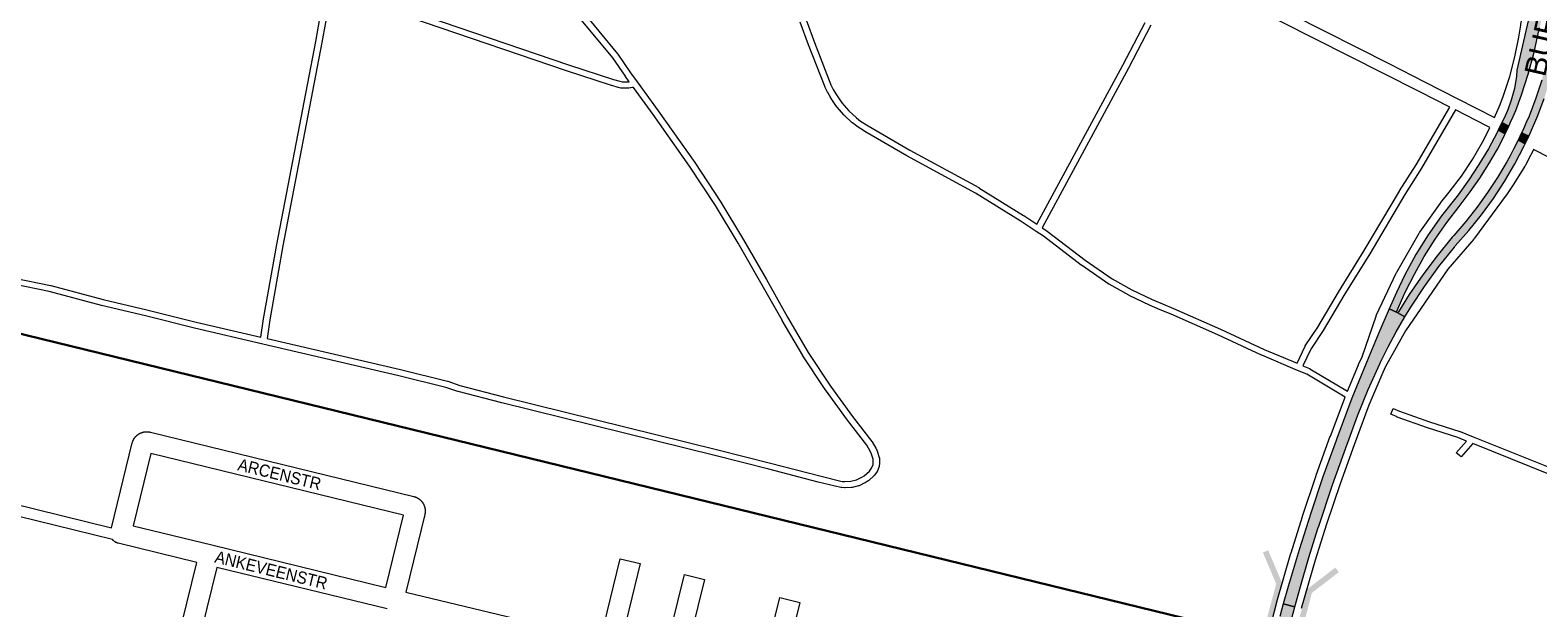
# Paper-space layout 'Layout1' of a CAD drawing. Header units: metres. Extents: x 123097 to 144122, y 392739 to 407589.
# Tile 23 of 256: x 128602 to 129557, y 397987 to 398353. Entities that reach past the tile are written whole.
import ezdxf
from ezdxf.enums import TextEntityAlignment as Align

# ---------------------------------------------------------------- set-up
doc = ezdxf.new("R2010")
doc.units = ezdxf.units.M
doc.header["$MEASUREMENT"] = 0
for name, color, linetype, lineweight in [('gs-anno-wegen algemeen tekst', 7, 'Continuous', 0), ('gs-knt-fietspaden', 7, 'Continuous', 0), ('gs-knt-hoofdweg', 7, 'Continuous', 0), ('gs-knt-paden', 7, 'Continuous', 0), ('gs-knt-spoorlijn', 7, 'Continuous', 30), ('gs-knt-wegen algemeen', 7, 'Continuous', 0), ('gs-symb-viaduct', 7, 'Continuous', 0), ('ir-ARC-asfalt-hoofdwegen-te inspecteren', 5, 'Continuous', 0)]:
    doc.layers.add(name, color=color, linetype=linetype, lineweight=lineweight)
doc.styles.add('Style-Arial', font='arial.ttf')

# ---------------------------------------------------------------- blocks, each defined once
blk = doc.blocks.new('gg0-viaduct_6')
at = {"layer": 'gs-symb-viaduct', "linetype": 'Continuous'}
blk.add_hatch(color=7, dxfattribs=at).paths.add_polyline_path([(-55.76, -16.89), (-58, -14), (-40, 0), (40, 0), (58, -14), (55.76, -16.89), (38.75, -3.66), (-38.75, -3.66)])

psp = doc.layouts.get("Layout1")

# ---------------------------------------------------------------- hatches: boundary and pattern name
at = {"layer": 'ir-ARC-asfalt-hoofdwegen-te inspecteren', "linetype": 'Continuous', "lineweight": 13}
for points in [[(129533.919, 398294.172), (129538.375, 398291.857), (129538.59, 398292.3), (129539.455, 398294.277), (129541.08, 398298.029), (129542.644, 398301.807), (129546.412, 398311.73), (129550.624, 398324.689), (129554.12, 398337.86), (129557.78, 398354.083), (129582.78, 398464.909), (129584.069, 398470.621), (129584.474, 398471.586), (129585.183, 398472.357), (129586.111, 398472.841), (129587.273, 398473.099), (129588.57, 398472.85), (129590.207, 398480.047), (129586.85, 398480.76), (129581.097, 398482.205), (129579.789, 398478.729), (129578.27, 398475.34), (129577.818, 398474.396), (129576.65, 398471.692), (129576.322, 398470.844), (129574.917, 398466.551), (129573.9, 398462.15), (129566.179, 398428.067), (129561.72, 398407.2), (129561.88, 398407.56), (129562.13, 398407.85), (129563.009, 398408.371), (129563.489, 398408.543), (129563.959, 398408.344), (129564.17, 398407.88), (129557.879, 398380.19), (129557.665, 398379.873), (129557.29, 398379.8), (129556.92, 398379.94), (129556.63, 398380.21), (129556.09, 398381.05), (129555.95, 398381.392), (129555.99, 398381.76), (129549.89, 398355.87), (129543.99, 398329.98), (129543.47, 398327.3), (129543.249, 398323.562), (129541.919, 398315.814), (129539.869, 398308.225), (129537.703, 398302.265), (129535.093, 398296.486), (129534.114, 398294.571)], [(129550.908, 398285.477), (129551.106, 398285.891), (129552.044, 398287.894), (129556.649, 398298.574), (129560.737, 398309.461), (129564.3, 398320.532), (129567.328, 398331.761), (129571.671, 398350.938), (129587.429, 398420.592), (129588.124, 398424.034), (129590.045, 398432.449), (129597.513, 398465.728), (129600.244, 398477.776), (129590.207, 398480.047), (129588.57, 398472.85), (129588.177, 398471.069), (129585.514, 398459.336), (129582.054, 398444.092), (129581.214, 398439.15), (129580.819, 398434.153), (129580.835, 398431.146), (129581.232, 398428.166), (129581.719, 398426.219), (129581.788, 398425.832), (129581.786, 398425.444), (129581.796, 398423.866), (129581.504, 398418.582), (129580.71, 398413.35), (129566.717, 398352.06), (129562.308, 398332.751), (129559.176, 398321.047), (129555.435, 398309.524), (129551.096, 398298.212), (129549.368, 398294.15), (129547.564, 398290.121), (129546.658, 398288.18), (129546.437, 398287.712), (129550.893, 398285.445)], [(129531.034, 398277.291), (129533.181, 398281.34), (129535.821, 398286.593), (129536.056, 398287.079), (129531.585, 398289.381), (129531.387, 398288.974), (129530.82, 398287.85), (129525.349, 398277.562), (129519.401, 398267.542), (129512.988, 398257.813), (129506.125, 398248.396), (129504.68, 398246.52), (129495.625, 398234.953), (129487.212, 398222.912), (129479.464, 398210.432), (129472.405, 398197.55), (129467.231, 398186.366), (129462.61, 398176.073), (129467.678, 398173.83), (129467.405, 398174.121), (129467.41, 398174.52), (129471.186, 398183.232), (129472.763, 398186.648), (129478.506, 398198.136), (129484.795, 398209.334), (129491.614, 398220.218), (129498.948, 398230.761), (129506.78, 398240.94), (129507.436, 398241.717), (129513.922, 398250.209), (129520.025, 398258.98), (129525.733, 398268.013)], [(129417.43, 398036.76), (129417.963, 398038.43), (129426.663, 398064.445), (129435.91, 398090.27), (129436.294, 398091.38), (129442.522, 398108.24), (129449.299, 398124.886), (129456.62, 398141.3), (129457.103, 398142.337), (129461.91, 398152.038), (129467.036, 398161.574), (129472.476, 398170.934), (129467.678, 398173.83), (129462.61, 398176.073), (129456.055, 398160.946), (129449.734, 398145.72), (129449.3, 398144.66), (129438.984, 398119.365), (129429.304, 398093.82), (129428.86, 398092.6), (129420.622, 398069.668), (129412.818, 398046.586), (129405.45, 398023.36), (129398.52, 398000), (129395.46, 397989.135), (129402.859, 397987.234), (129406.341, 398000), (129411.701, 398018.436)], [(129395.411, 397959.285), (129396.057, 397961.708), (129396.205, 397962.263), (129397.114, 397965.677), (129397.393, 397966.723), (129398.114, 397969.427), (129398.188, 397969.704), (129398.363, 397970.362), (129400.694, 397979.109), (129402.859, 397987.234), (129395.46, 397989.135), (129393.39, 397981.073), (129391.098, 397972.145), (129390.919, 397971.449), (129390.876, 397971.281), (129390.159, 397968.487), (129389.89, 397967.441), (129389.013, 397964.022), (129388.869, 397963.462), (129388.266, 397961.115), (129388.032, 397960.201), (129386.408, 397953.879), (129386.359, 397953.687), (129386.16, 397952.912), (129385.556, 397950.557), (129383.628, 397943.048), (129390.631, 397941.35), (129392.694, 397949.091), (129393.283, 397951.298), (129393.459, 397951.96), (129393.501, 397952.118), (129395.187, 397958.444)]]:
    psp.add_hatch(color=5, dxfattribs=at).paths.add_polyline_path(points, flags=0)
at = {"layer": 'ir-ARC-asfalt-hoofdwegen-te inspecteren', "linetype": 'Continuous', "lineweight": 13, "extrusion": (0, 0, -1)}
psp.add_hatch(color=5, dxfattribs=at).paths.add_polyline_path([(-129543.963, 398282.478), (-129541.34, 398277.237), (-129539.101, 398272.986), (-129537.051, 398269.258), (-129531.189, 398259.342), (-129524.882, 398249.703), (-129518.144, 398240.36), (-129510.988, 398231.333), (-129503.43, 398222.64), (-129502.455, 398221.484), (-129492.867, 398209.743), (-129483.797, 398197.598), (-129475.262, 398185.07), (-129468.379, 398174.07), (-129468.077, 398173.809), (-129467.678, 398173.83), (-129472.476, 398170.934), (-129476.295, 398177.108), (-129484.887, 398190.237), (-129494.076, 398202.957), (-129503.84, 398215.24), (-129504.399, 398216.01), (-129512.942, 398225.637), (-129520.999, 398235.673), (-129528.553, 398246.095), (-129535.584, 398256.875), (-129542.075, 398267.99), (-129548.01, 398279.41), (-129548.374, 398280.158), (-129548.593, 398280.618), (-129544.171, 398282.919)], flags=0)

# ---------------------------------------------------------------- linework, layer by layer
at = {"layer": 'gs-knt-fietspaden', "color": 7, "linetype": 'Continuous', "flags": 128}
for points in [[(129338.945, 398394.137), (129462.738, 398331.309), (129484.996, 398319.942), (129506.037, 398309.196), (129506.044, 398309.193), (129529.251, 398297.378)], [(129500.888, 398303.935), (129481.849, 398313.576), (129481.034, 398313.989), (129328.479, 398391.241)], [(129526.353, 398290.976), (129524.556, 398291.89), (129504.479, 398302.112)], [(129677.697, 398213.927), (129553.867, 398276.969)], [(128511.185, 398072.265), (128653.359, 398037.279)], [(128654.01, 398029.889), (128509.491, 398065.453)]]:
    psp.add_lwpolyline(points, dxfattribs=at)
at = {"layer": 'gs-knt-hoofdweg', "color": 7, "linetype": 'Continuous', "flags": 128}
for points in [[(129529.251, 398297.378), (129532.742, 398305.506), (129534.91, 398311.239), (129538.908, 398323.416), (129542.155, 398335.699), (129544.692, 398348.244), (129545.881, 398355.95), (129545.927, 398356.22), (129545.983, 398356.489), (129571.858, 398471.367), (129571.947, 398471.723), (129572.052, 398472.075), (129572.173, 398472.422), (129572.31, 398472.762), (129575.166, 398479.426), (129578.414, 398493.393), (129579.542, 398501.056)], [(129436.145, 398123.922), (129443.114, 398140.563), (129443.193, 398140.747), (129445.38, 398145.621), (129454.244, 398171.48), (129454.343, 398171.752), (129454.452, 398172.021), (129454.57, 398172.285), (129466.994, 398198.758), (129467.145, 398199.063), (129467.308, 398199.36), (129481.589, 398224.093), (129481.782, 398224.409), (129481.99, 398224.717), (129494.97, 398243.039), (129495.133, 398243.262), (129495.304, 398243.478), (129500.562, 398249.91), (129508.244, 398260.134), (129515.236, 398270.679), (129521.704, 398281.803), (129524.589, 398287.312), (129526.353, 398290.976)], [(129553.867, 398276.969), (129552.206, 398273.543), (129552.094, 398273.32), (129548.805, 398267.04), (129548.649, 398266.756), (129548.482, 398266.479), (129541.477, 398255.386), (129541.39, 398255.252), (129536.829, 398248.338), (129536.716, 398248.171), (129536.598, 398248.006), (129516.621, 398220.818), (129516.425, 398220.563), (129516.219, 398220.315), (129499.629, 398201.171), (129472.82, 398162.223), (129460.008, 398139.091), (129457.852, 398134.283), (129449.754, 398114.944), (129440.318, 398089.838), (129431.495, 398065.244), (129422.874, 398039.612), (129415.701, 398016.806), (129406.89, 397986.083)], [(129382.111, 397954.615), (129385.527, 397967.33), (129391.402, 397990.18), (129391.46, 397990.393), (129400.33, 398021.32), (129400.389, 398021.515), (129407.616, 398044.493), (129407.665, 398044.643), (129416.336, 398070.426), (129416.388, 398070.578), (129425.26, 398095.305), (129425.301, 398095.418), (129434.601, 398120.162)]]:
    psp.add_lwpolyline(points, dxfattribs=at)
at = {"layer": 'gs-knt-paden', "color": 7, "linetype": 'Continuous', "flags": 128}
for points in [[(128590.764, 398443.831), (128537.538, 398214.204), (128537.451, 398212.098), (128537.604, 398211.32), (128538.428, 398209.526), (128539.768, 398208.075), (128540.478, 398207.6), (128541.602, 398207.108), (128569.336, 398200.227), (128614.812, 398190.895), (128614.868, 398190.883), (128614.924, 398190.869), (128648.061, 398182.061), (128675.848, 398175.478), (128675.876, 398175.471), (128706.961, 398167.647), (128706.964, 398167.646), (128706.968, 398167.645)], [(128706.968, 398167.645), (128748.065, 398158.169), (128749.708, 398169.698), (128749.719, 398169.764), (128758.042, 398216.816), (128758.047, 398216.845), (128782.747, 398345.522), (128787.3, 398370.96)], [(128791.252, 398370.218), (128786.702, 398344.801), (128786.697, 398344.776), (128761.998, 398216.101), (128753.683, 398169.097), (128751.996, 398157.258), (128836.319, 398137.595), (128836.345, 398137.589), (128866.237, 398130.197), (128866.324, 398130.174), (128866.41, 398130.146), (128873.935, 398127.549), (128901.667, 398120.296), (129037.381, 398086.767), (129070.725, 398078.363), (129070.743, 398078.359), (129101.882, 398070.215), (129116.124, 398066.728), (129117.88, 398066.565), (129121.648, 398066.766), (129125.257, 398067.677), (129128.667, 398069.289), (129130.148, 398070.275), (129133.371, 398073.1), (129134.798, 398075.07), (129135.65, 398077.37), (129135.809, 398078.418), (129135.678, 398080.898), (129134.75, 398083.958), (129133.919, 398085.899), (129131.664, 398089.726), (129119.505, 398105.473), (129119.468, 398105.522), (129105.506, 398124.805), (129105.456, 398124.877), (129091.305, 398146.32), (129091.277, 398146.364), (129091.25, 398146.409), (129078.113, 398168.766), (129078.095, 398168.797), (129064.657, 398192.65), (129050.214, 398217.763), (129035.861, 398241.539), (129019.54, 398266.524), (128996.385, 398299.253), (128983.889, 398316.4), (128983.551, 398316.309), (128983.466, 398316.288), (128983.381, 398316.271), (128982.225, 398316.065), (128982.148, 398316.053), (128982.072, 398316.044), (128980.988, 398315.936), (128980.892, 398315.929), (128979.68, 398315.867), (128979.586, 398315.864), (128978.489, 398315.859), (128978.428, 398315.86), (128978.368, 398315.862), (128976.313, 398315.977), (128976.231, 398315.983), (128976.149, 398315.993), (128976.067, 398316.006), (128975.987, 398316.022), (128974.389, 398316.379), (128974.302, 398316.401), (128970.201, 398317.514), (128970.15, 398317.529), (128970.101, 398317.544), (128941.476, 398326.931), (128941.456, 398326.938), (128841.681, 398360.827)], [(128842.954, 398364.639), (128942.738, 398330.748), (128971.304, 398321.38), (128975.311, 398320.293), (128976.702, 398319.982), (128978.532, 398319.879), (128979.521, 398319.884), (128980.638, 398319.941), (128981.281, 398320.005), (128978.831, 398323.402), (128978.802, 398323.444), (128970.784, 398335.175), (128949.988, 398360.36)], [(128953.113, 398362.89), (128973.942, 398337.664), (128973.998, 398337.592), (128974.051, 398337.518), (128982.106, 398325.733), (128986.252, 398319.985), (128986.254, 398319.981), (128986.257, 398319.977), (128999.643, 398301.609), (128999.659, 398301.586), (129022.843, 398268.815), (129022.885, 398268.753), (129039.246, 398243.707), (129039.284, 398243.647), (129053.667, 398219.823), (129053.688, 398219.786), (129068.146, 398194.646), (129068.155, 398194.631), (129081.588, 398170.786), (129094.689, 398148.49), (129108.788, 398127.127), (129122.706, 398107.905), (129134.923, 398092.083), (129134.973, 398092.016), (129135.02, 398091.947), (129135.064, 398091.875), (129137.448, 398087.828), (129137.49, 398087.753), (129137.528, 398087.677), (129137.564, 398087.599), (129138.489, 398085.438), (129138.517, 398085.37), (129138.542, 398085.301), (129138.564, 398085.23), (129139.596, 398081.831), (129139.621, 398081.738), (129139.643, 398081.643), (129139.66, 398081.547), (129139.672, 398081.451), (129139.679, 398081.354), (129139.834, 398078.425), (129139.837, 398078.343), (129139.836, 398078.266), (129139.836, 398078.262), (129139.836, 398078.258), (129139.832, 398078.18), (129139.825, 398078.098), (129139.814, 398078.017), (129139.593, 398076.563), (129139.579, 398076.482), (129139.562, 398076.402), (129139.541, 398076.323), (129139.518, 398076.244), (129139.491, 398076.167), (129138.472, 398073.416), (129138.438, 398073.331), (129138.401, 398073.248), (129138.36, 398073.167), (129138.315, 398073.087), (129138.267, 398073.01), (129138.215, 398072.935), (129136.494, 398070.559), (129136.439, 398070.487), (129136.382, 398070.418), (129136.321, 398070.351), (129136.257, 398070.287), (129136.191, 398070.227), (129132.698, 398067.164), (129132.63, 398067.107), (129132.56, 398067.054), (129132.487, 398067.003), (129130.773, 398065.862), (129130.69, 398065.81), (129130.605, 398065.762), (129130.518, 398065.718), (129126.798, 398063.959), (129126.709, 398063.919), (129126.618, 398063.884), (129126.525, 398063.853), (129126.431, 398063.827), (129122.442, 398062.82), (129122.347, 398062.799), (129122.251, 398062.782), (129122.154, 398062.769), (129122.057, 398062.762), (129117.948, 398062.543), (129117.85, 398062.54), (129117.753, 398062.542), (129117.656, 398062.549), (129115.604, 398062.739), (129115.531, 398062.747), (129115.457, 398062.758), (129115.384, 398062.771), (129115.312, 398062.788), (129100.911, 398066.314), (129100.881, 398066.321), (129069.734, 398074.467), (129036.412, 398082.866), (128900.69, 398116.397), (128900.663, 398116.403), (128872.843, 398123.679), (128872.769, 398123.7), (128872.696, 398123.724), (128865.184, 398126.317), (128835.393, 398133.684), (128749.294, 398153.76), (128706.041, 398163.733), (128706.002, 398163.743), (128674.908, 398171.569), (128647.108, 398178.155), (128647.055, 398178.169), (128613.947, 398186.969), (128568.488, 398196.297)], [(129434.601, 398120.162), (129410.377, 398134.626), (129404.467, 398137.093), (129381.79, 398146.633), (129381.724, 398146.663), (129354.025, 398159.519), (129324.432, 398172.654), (129317.475, 398175.436), (129317.422, 398175.458), (129310.822, 398178.317), (129310.746, 398178.351), (129297.796, 398184.615), (129297.746, 398184.64), (129297.697, 398184.666), (129285.115, 398191.64), (129285.032, 398191.689), (129284.951, 398191.742), (129267.613, 398203.67), (129267.571, 398203.699), (129267.531, 398203.73), (129243.533, 398222.093), (129238.927, 398225.156), (129228.879, 398231.835), (129200.635, 398249.413), (129157.029, 398273.078), (129156.978, 398273.107), (129130.428, 398288.54), (129130.382, 398288.568), (129130.337, 398288.596), (129125.552, 398291.729), (129125.489, 398291.773), (129125.427, 398291.818), (129122.683, 398293.932), (129122.615, 398293.986), (129122.55, 398294.044), (129117.45, 398298.727), (129117.394, 398298.78), (129117.341, 398298.836), (129117.289, 398298.893), (129112.763, 398304.133), (129112.713, 398304.193), (129112.666, 398304.254), (129112.622, 398304.317), (129108.73, 398310.043), (129108.683, 398310.116), (129108.639, 398310.191), (129106.947, 398313.213), (129106.919, 398313.264), (129106.893, 398313.316), (129105.379, 398316.431), (129105.346, 398316.502), (129105.316, 398316.575), (129094.787, 398343.371), (129094.772, 398343.412), (129089.485, 398357.78)], [(129093.242, 398359.21), (129098.537, 398344.821), (129109.029, 398318.118), (129110.483, 398315.126), (129112.104, 398312.231), (129115.881, 398306.673), (129120.255, 398301.609), (129125.204, 398297.063), (129127.818, 398295.05), (129132.494, 398291.989), (129158.973, 398276.598), (129202.605, 398252.918), (129202.657, 398252.888), (129202.708, 398252.858), (129231.029, 398235.232), (129231.08, 398235.2), (129239.319, 398229.723), (129293.839, 398330.531), (129307.955, 398357.61)], [(129311.536, 398355.783), (129297.396, 398328.659), (129297.382, 398328.632), (129242.681, 398227.488), (129245.815, 398225.404), (129245.87, 398225.366), (129245.923, 398225.326), (129269.933, 398206.953), (129287.149, 398195.109), (129299.597, 398188.209), (129312.458, 398181.989), (129318.994, 398179.158), (129325.959, 398176.372), (129326.028, 398176.343), (129355.671, 398163.186), (129355.702, 398163.172), (129383.383, 398150.325), (129404.245, 398141.548), (129409.292, 398152.326), (129409.335, 398152.414), (129409.383, 398152.499), (129409.435, 398152.582), (129417.302, 398164.493), (129430.458, 398186.586), (129430.474, 398186.613), (129446.771, 398213.055), (129468.969, 398250.696), (129469.007, 398250.759), (129479.598, 398267.299), (129500.888, 398303.935)], [(129504.479, 398302.112), (129483.052, 398265.242), (129483.007, 398265.168), (129472.413, 398248.622), (129450.223, 398210.996), (129450.203, 398210.962), (129433.904, 398184.516), (129420.732, 398162.395), (129420.682, 398162.316), (129412.87, 398150.489), (129407.956, 398139.993), (129412.058, 398138.281), (129412.146, 398138.242), (129412.231, 398138.199), (129412.314, 398138.152), (129436.145, 398123.922)]]:
    psp.add_lwpolyline(points, dxfattribs=at)
psp.add_lwpolyline([(129563.67, 398071.342), (129515.507, 398090.65), (129508.038, 398082.239, -0.3701756), (129508.025, 398082.238), (129505.033, 398084.896, -0.3301197), (129505.033, 398084.908), (129511.55, 398092.248), (129505.975, 398094.509), (129486.905, 398100.61), (129486.84, 398100.632), (129467.628, 398107.512), (129467.571, 398107.533), (129467.515, 398107.556), (129463.567, 398109.247, -0.3555341), (129463.563, 398109.259), (129465.139, 398112.938, -0.3299641), (129465.15, 398112.942), (129469.041, 398111.276), (129488.163, 398104.428), (129507.273, 398098.314), (129507.344, 398098.29), (129507.415, 398098.263), (129515.691, 398094.908), (129515.698, 398094.905), (129565.24, 398075.044)], format="xyb", dxfattribs=at)
at = {"layer": 'gs-knt-spoorlijn', "color": 7, "linetype": 'Continuous', "flags": 128}
psp.add_lwpolyline([(123817.138, 399332.584), (126023.424, 398789.468), (133158.298, 397044.421)], dxfattribs=at)
at = {"layer": 'gs-knt-wegen algemeen', "color": 7, "linetype": 'Continuous', "flags": 128}
for points in [[(128653.359, 398037.279), (128666.571, 398091.215), (128666.645, 398091.491), (128666.731, 398091.763), (128666.767, 398091.868), (128666.805, 398091.972), (128666.843, 398092.075), (128666.883, 398092.177), (128666.924, 398092.28), (128666.966, 398092.382), (128667.009, 398092.483), (128667.053, 398092.583), (128667.099, 398092.684), (128667.146, 398092.784), (128667.194, 398092.883), (128667.242, 398092.981), (128667.293, 398093.079), (128667.344, 398093.177), (128667.397, 398093.274), (128667.45, 398093.37), (128667.505, 398093.466), (128667.56, 398093.561), (128667.617, 398093.655), (128667.675, 398093.748), (128667.734, 398093.841), (128667.794, 398093.934), (128667.856, 398094.026), (128667.917, 398094.116), (128667.981, 398094.206), (128668.045, 398094.296), (128668.111, 398094.385), (128668.176, 398094.472), (128668.244, 398094.56), (128668.313, 398094.646), (128668.382, 398094.732), (128668.452, 398094.816), (128668.523, 398094.9), (128668.596, 398094.983), (128668.669, 398095.066), (128668.743, 398095.147), (128668.818, 398095.227), (128668.895, 398095.307), (128668.972, 398095.386), (128669.049, 398095.463), (128669.128, 398095.541), (128669.208, 398095.617), (128669.289, 398095.692), (128669.369, 398095.766), (128669.452, 398095.839), (128669.535, 398095.912), (128669.619, 398095.983), (128669.703, 398096.053), (128669.789, 398096.123), (128669.876, 398096.191), (128669.963, 398096.259), (128670.05, 398096.324), (128670.139, 398096.39), (128670.229, 398096.454), (128670.319, 398096.518), (128670.409, 398096.579), (128670.501, 398096.641), (128670.594, 398096.701), (128670.687, 398096.76), (128670.78, 398096.818), (128670.874, 398096.874), (128670.97, 398096.93), (128671.066, 398096.985), (128671.161, 398097.038), (128671.258, 398097.091), (128671.356, 398097.142), (128671.454, 398097.193), (128671.552, 398097.241), (128671.652, 398097.289), (128671.752, 398097.336), (128671.852, 398097.382), (128671.952, 398097.426), (128672.054, 398097.469), (128672.156, 398097.511), (128672.258, 398097.552), (128672.36, 398097.591), (128672.464, 398097.63), (128672.567, 398097.667), (128672.672, 398097.704), (128672.775, 398097.738), (128672.881, 398097.772), (128672.986, 398097.804), (128673.092, 398097.836), (128673.197, 398097.866), (128673.304, 398097.894), (128673.411, 398097.922), (128673.518, 398097.948), (128673.624, 398097.973), (128673.732, 398097.997), (128673.84, 398098.02), (128673.948, 398098.041), (128674.056, 398098.061), (128674.165, 398098.08), (128674.274, 398098.097), (128674.383, 398098.114), (128674.491, 398098.129), (128674.601, 398098.143), (128674.71, 398098.155), (128674.82, 398098.166), (128674.929, 398098.176), (128675.039, 398098.185), (128675.149, 398098.192), (128675.259, 398098.199), (128675.369, 398098.203), (128675.479, 398098.207), (128675.589, 398098.209), (128675.7, 398098.21), (128675.809, 398098.21), (128675.919, 398098.209), (128676.03, 398098.206), (128676.14, 398098.202), (128676.249, 398098.197), (128676.36, 398098.19), (128676.47, 398098.182), (128676.58, 398098.173), (128676.689, 398098.163), (128676.798, 398098.151), (128676.908, 398098.138), (128677.018, 398098.124), (128677.126, 398098.108), (128677.235, 398098.092), (128677.344, 398098.074), (128677.453, 398098.054), (128677.56, 398098.034), (128677.668, 398098.012), (128677.776, 398097.989), (128677.884, 398097.965), (128677.991, 398097.939)], [(128677.991, 398097.939), (128844.775, 398057.185), (128844.779, 398057.184), (128844.892, 398057.156), (128845.005, 398057.126), (128845.118, 398057.094), (128845.229, 398057.062), (128845.341, 398057.028), (128845.452, 398056.993), (128845.563, 398056.956), (128845.673, 398056.918), (128845.783, 398056.878), (128845.893, 398056.838), (128846.002, 398056.796), (128846.109, 398056.752), (128846.217, 398056.708), (128846.325, 398056.661), (128846.431, 398056.614), (128846.537, 398056.566), (128846.642, 398056.516), (128846.747, 398056.464), (128846.852, 398056.411), (128846.954, 398056.358), (128847.058, 398056.303), (128847.16, 398056.246), (128847.262, 398056.189), (128847.362, 398056.13), (128847.462, 398056.07), (128847.562, 398056.009), (128847.66, 398055.946), (128847.757, 398055.883), (128847.855, 398055.818), (128847.951, 398055.751), (128848.046, 398055.684), (128848.14, 398055.616), (128848.234, 398055.546), (128848.327, 398055.476), (128848.419, 398055.404), (128848.51, 398055.331), (128848.6, 398055.257), (128848.689, 398055.182), (128848.778, 398055.105), (128848.865, 398055.028), (128848.951, 398054.95), (128849.037, 398054.87), (128849.122, 398054.789), (128849.204, 398054.708), (128849.287, 398054.626), (128849.369, 398054.542), (128849.449, 398054.457), (128849.528, 398054.372), (128849.606, 398054.286), (128849.684, 398054.198), (128849.76, 398054.109), (128849.835, 398054.021), (128849.909, 398053.93), (128849.982, 398053.839), (128850.054, 398053.747), (128850.124, 398053.655), (128850.193, 398053.561), (128850.262, 398053.466), (128850.329, 398053.37), (128850.395, 398053.275), (128850.459, 398053.177), (128850.523, 398053.079), (128850.586, 398052.98), (128850.646, 398052.882), (128850.707, 398052.781), (128850.765, 398052.68), (128850.823, 398052.578), (128850.879, 398052.477), (128850.934, 398052.374), (128850.988, 398052.27), (128851.04, 398052.166), (128851.091, 398052.062), (128851.141, 398051.956), (128851.19, 398051.849), (128851.237, 398051.742), (128851.282, 398051.636), (128851.327, 398051.528), (128851.371, 398051.419), (128851.413, 398051.31), (128851.453, 398051.202), (128851.492, 398051.092), (128851.53, 398050.981), (128851.567, 398050.87), (128851.602, 398050.759), (128851.636, 398050.648), (128851.668, 398050.535), (128851.699, 398050.422), (128851.729, 398050.31), (128851.757, 398050.197), (128851.784, 398050.083), (128851.81, 398049.969), (128851.834, 398049.856), (128851.857, 398049.741), (128851.878, 398049.626), (128851.898, 398049.511), (128851.916, 398049.397), (128851.933, 398049.281), (128851.949, 398049.165), (128851.963, 398049.049), (128851.976, 398048.934), (128851.987, 398048.817), (128851.997, 398048.701), (128852.006, 398048.584), (128852.013, 398048.469), (128852.019, 398048.352), (128852.023, 398048.235), (128852.026, 398048.118), (128852.027, 398048.002), (128852.027, 398047.885), (128852.026, 398047.768), (128852.023, 398047.651), (128852.019, 398047.536), (128852.013, 398047.419), (128852.006, 398047.302), (128851.997, 398047.186), (128851.987, 398047.07), (128851.976, 398046.954), (128851.963, 398046.838), (128851.948, 398046.722), (128851.933, 398046.607), (128851.916, 398046.491), (128851.897, 398046.376), (128851.877, 398046.26), (128851.856, 398046.147), (128851.833, 398046.032), (128851.809, 398045.918), (128851.783, 398045.803), (128851.756, 398045.689), (128839.725, 397996.458)], [(128827.071, 397999.522), (128838.275, 398045.37), (128678.32, 398084.456), (128667.083, 398038.584)], [(128657.661, 398027.482), (128657.356, 398027.565), (128657.353, 398027.566), (128657.203, 398027.614), (128657.052, 398027.663), (128657.049, 398027.664), (128656.902, 398027.72), (128656.754, 398027.776), (128656.75, 398027.778), (128656.606, 398027.841), (128656.462, 398027.904), (128656.458, 398027.905), (128656.316, 398027.976), (128656.176, 398028.046), (128656.172, 398028.047), (128656.034, 398028.125), (128655.897, 398028.201), (128655.893, 398028.203), (128655.759, 398028.287), (128655.626, 398028.371), (128655.622, 398028.373), (128655.363, 398028.553), (128655.235, 398028.652), (128655.11, 398028.748), (128655.107, 398028.751), (128654.987, 398028.853), (128654.867, 398028.955), (128654.864, 398028.958), (128654.749, 398029.067), (128654.634, 398029.175), (128654.631, 398029.178), (128654.522, 398029.291), (128654.412, 398029.405), (128654.306, 398029.527), (128654.202, 398029.646), (128654.199, 398029.649), (128654.01, 398029.889)], [(128667.083, 398038.584), (128716.93, 398026.413), (128827.071, 397999.522)], [(128657.669, 398027.481), (128657.665, 398027.481), (128657.661, 398027.482)], [(128657.669, 398027.481), (128657.665, 398027.481), (128657.661, 398027.482)], [(128988.14, 398014.589), (128975.693, 397963.339)]]:
    psp.add_lwpolyline(points, dxfattribs=at)
for points in [[(128828.018, 397985.888), (128720.163, 398012.221), (128710.683, 397973.479, -0.3847737), (128710.672, 397973.472), (128698.043, 397976.562, -0.3681961), (128698.036, 397976.573), (128707.515, 398015.31), (128657.669, 398027.481)], [(128839.725, 397996.458), (128919.762, 397977.241), (128919.812, 397977.229), (128963.058, 397966.48), (128975.489, 398017.666, -0.3747748), (128975.501, 398017.673), (128988.129, 398014.605), (128988.134, 398014.605, -0.3702562), (128988.141, 398014.594), (128988.14, 398014.589)], [(129003.659, 397956.387), (129016.296, 398007.744, -0.3847586), (129016.307, 398007.751), (129028.932, 398004.644, -0.3681349), (129028.939, 398004.634), (129016.296, 397953.254)], [(129063.969, 397942.045), (129076.624, 397993.16, -0.3747604), (129076.636, 397993.167), (129089.255, 397990.042, -0.3680701), (129089.262, 397990.032), (129076.627, 397938.996)]]:
    psp.add_lwpolyline(points, format="xyb", dxfattribs=at)
at = {"layer": 'ir-ARC-asfalt-hoofdwegen-te inspecteren', "color": 5, "linetype": 'Continuous', "lineweight": 13, "flags": 128}
for points in [[(129556.92, 398379.94), (129556.63, 398380.21), (129556.09, 398381.05), (129555.95, 398381.392), (129555.99, 398381.76), (129549.89, 398355.87), (129543.99, 398329.98), (129543.47, 398327.3), (129543.249, 398323.562), (129541.919, 398315.814), (129539.869, 398308.225), (129537.703, 398302.265), (129535.093, 398296.486), (129534.114, 398294.571), (129533.919, 398294.172), (129538.375, 398291.857), (129538.59, 398292.3), (129539.455, 398294.277), (129541.08, 398298.029), (129542.644, 398301.807), (129546.412, 398311.73), (129550.624, 398324.689), (129554.12, 398337.86), (129557.78, 398354.083)], [(129559.176, 398321.047), (129555.435, 398309.524), (129551.096, 398298.212), (129549.368, 398294.15), (129547.564, 398290.121), (129546.658, 398288.18), (129546.437, 398287.712), (129550.893, 398285.445), (129550.908, 398285.477), (129551.106, 398285.891), (129552.044, 398287.894), (129556.649, 398298.574), (129560.737, 398309.461)]]:
    psp.add_lwpolyline(points, dxfattribs=at)
at = {"layer": 'ir-ARC-asfalt-hoofdwegen-te inspecteren', "color": 5, "linetype": 'Continuous', "lineweight": 13}
for points in [[(129531.034, 398277.291), (129533.181, 398281.34), (129535.821, 398286.593), (129536.056, 398287.079), (129531.585, 398289.381), (129531.387, 398288.974), (129530.82, 398287.85), (129525.349, 398277.562), (129519.401, 398267.542), (129512.988, 398257.813), (129506.125, 398248.396), (129504.68, 398246.52), (129495.625, 398234.953), (129487.212, 398222.912), (129479.464, 398210.432), (129472.405, 398197.55), (129467.231, 398186.366), (129462.61, 398176.073), (129467.678, 398173.83), (129467.405, 398174.121), (129467.41, 398174.52), (129471.186, 398183.232), (129472.763, 398186.648), (129478.506, 398198.136), (129484.795, 398209.334), (129491.614, 398220.218), (129498.948, 398230.761), (129506.78, 398240.94), (129507.436, 398241.717), (129513.922, 398250.209), (129520.025, 398258.98), (129525.733, 398268.013)], [(129536.056, 398287.079), (129538.375, 398291.857), (129533.919, 398294.172), (129531.585, 398289.381)], [(129548.593, 398280.618), (129550.893, 398285.445), (129546.437, 398287.712), (129544.171, 398282.919)], [(129543.963, 398282.478), (129541.34, 398277.237), (129539.101, 398272.986), (129537.051, 398269.258), (129531.189, 398259.342), (129524.882, 398249.703), (129518.144, 398240.36), (129510.988, 398231.333), (129503.43, 398222.64), (129502.455, 398221.484), (129492.867, 398209.743), (129483.797, 398197.598), (129475.262, 398185.07), (129468.379, 398174.07), (129468.077, 398173.809), (129467.678, 398173.83), (129472.476, 398170.934), (129476.295, 398177.108), (129484.887, 398190.237), (129494.076, 398202.957), (129503.84, 398215.24), (129504.399, 398216.01), (129512.942, 398225.637), (129520.999, 398235.673), (129528.553, 398246.095), (129535.584, 398256.875), (129542.075, 398267.99), (129548.01, 398279.41), (129548.374, 398280.158), (129548.593, 398280.618), (129544.171, 398282.919)], [(129417.43, 398036.76), (129417.963, 398038.43), (129426.663, 398064.445), (129435.91, 398090.27), (129436.294, 398091.38), (129442.522, 398108.24), (129449.299, 398124.886), (129456.62, 398141.3), (129457.103, 398142.337), (129461.91, 398152.038), (129467.036, 398161.574), (129472.476, 398170.934), (129467.678, 398173.83), (129462.61, 398176.073), (129456.055, 398160.946), (129449.734, 398145.72), (129449.3, 398144.66), (129438.984, 398119.365), (129429.304, 398093.82), (129428.86, 398092.6), (129420.622, 398069.668), (129412.818, 398046.586), (129405.45, 398023.36), (129398.52, 398000), (129395.46, 397989.135), (129402.859, 397987.234), (129406.341, 398000), (129411.701, 398018.436)]]:
    psp.add_lwpolyline(points, close=True, dxfattribs=at)
psp.add_lwpolyline([(129400.694, 397979.109), (129402.859, 397987.234), (129395.46, 397989.135), (129393.39, 397981.073)], dxfattribs=at)
psp.add_solid([(129536.056, 398287.079), (129538.375, 398291.857), (129531.585, 398289.381), (129533.919, 398294.172)], dxfattribs=at)
at = {"layer": 'ir-ARC-asfalt-hoofdwegen-te inspecteren', "color": 5, "linetype": 'Continuous', "lineweight": 13, "extrusion": (0, 0, -1)}
psp.add_solid([(-129548.593, 398280.618), (-129550.893, 398285.445), (-129544.171, 398282.919), (-129546.437, 398287.712)], dxfattribs=at)

# ---------------------------------------------------------------- block references
at = {"layer": 'gs-symb-viaduct', "color": 7, "linetype": 'Continuous'}
for p, rotation in [((129384.516, 397963.416), 255.0748403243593), ((129400.341, 397959.473), 75.4688746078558)]:
    psp.add_blockref('gg0-viaduct_6', p, dxfattribs=dict(at, rotation=rotation))

# ---------------------------------------------------------------- texts
at = {"layer": 'gs-anno-wegen algemeen tekst', "color": 7, "style": 'Style-Arial'}
psp.add_text('BURG. V.  VOORSTWEG', height=13.6, rotation=77.286184, dxfattribs=at).set_placement((129578.75, 398431.131), align=Align.MIDDLE_CENTER)
at = {"layer": 'gs-anno-wegen algemeen tekst', "color": 7, "style": 'Style-Arial', "width": 0.909091}
for s, p in [('ARCENSTR', (128759.838, 398071.238)), ('ANKEVEENSTR', (128754.538, 398010.53))]:
    psp.add_text(s, height=7.7, rotation=346.25, dxfattribs=at).set_placement(p, align=Align.MIDDLE_CENTER)

doc.saveas('drawing.dxf')
